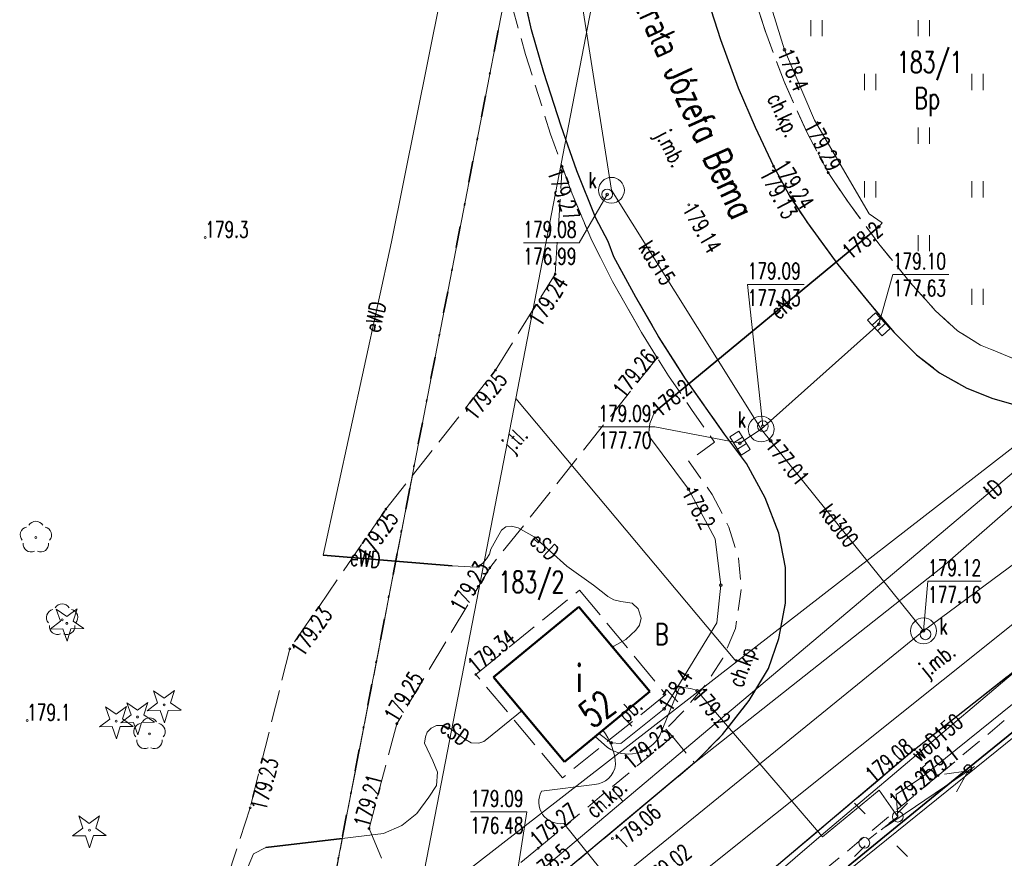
# Model space of a CAD drawing. Header units: metres. Extents: x 7429064 to 7429988, y 5709479 to 5710302.
# Tile 31 of 38: x 7429823 to 7429869, y 5710154 to 5710193. Entities that reach past the tile are written whole.
import ezdxf
from ezdxf.enums import TextEntityAlignment as Align

# ---------------------------------------------------------------- set-up
doc = ezdxf.new("R2010")
doc.units = ezdxf.units.M
doc.header["$MEASUREMENT"] = 0
for name, pattern in [('1', [0]), ('12', [3, 1, -1, 0, -1]), ('3_14', [1, -1]), ('3_KTCR02', [1.5, 1, -0.5]), ('3_KTJZ01', [2, 1.5, -0.5]), ('3_KTKR01', [0]), ('3_KTPL01', [2, 1.5, -0.5]), ('3_PTTU', [1.5, 1, -0.5]), ('4_KTJZ01', [2, 1.5, -0.5]), ('5_EGBB01', [0]), ('7_1', [0]), ('7_SUBP02_05', [0]), ('7_SUOP03_03', [0]), ('7_SUOP03_13', [0]), ('7_SUPE_01', [0]), ('7_SUPK_01', [0]), ('7_SUPT_01', [0]), ('7_SUPW_01', [0]), ('7_SUSM03_02', [0]), ('8_1', [0]), ('8_SUOP03_03', [0]), ('8_SUOP03_13', [0]), ('8_SUPE_01', [0])]:
    doc.linetypes.add(name, pattern=pattern)
doc.layers.get('0').update_dxf_attribs({"color": 250, "linetype": 'CONTINUOUS', "lineweight": 100})
for name, color, linetype, lineweight in [('DZIALKA_L_0', 96, '1', 18), ('DZIALKA_T_0', 96, 'CONTINUOUS', 18), ('EADTD_T_0', 7, 'CONTINUOUS', 25), ('EGBB_E_T_0', 7, 'CONTINUOUS', 25), ('EGBB_L_1', 7, '5_EGBB01', 50), ('GMINA_L_0', 7, '12', 35), ('KTCR_E_T_1', 7, 'CONTINUOUS', 15), ('KTCR_L_1', 7, '3_KTCR02', 18), ('KTJZ_E_T_0', 7, 'CONTINUOUS', 15), ('KTJZ_L_0', 7, '3_KTJZ01', 18), ('KTJZ_L_0_a', 7, '4_KTJZ01', 18), ('KTKR_L_0', 7, '3_KTKR01', 25), ('KTOK_L_4', 7, 'CONTINUOUS', 35), ('KTPL_E_T_0', 7, 'CONTINUOUS', 15), ('KTPL_L_0', 7, '3_KTPL01', 18), ('KTUL_E_T_0', 7, 'CONTINUOUS', 25), ('OBOP_T_0_a', 96, 'CONTINUOUS', 18), ('OBOP_T_1_a', 96, 'CONTINUOUS', 18), ('PTTU_L_2', 7, '3_PTTU', 18), ('RTPW_T_0_a', 7, 'CONTINUOUS', 15), ('RTPW_T_1', 7, 'CONTINUOUS', 15), ('RTPW_T_1_a', 7, 'CONTINUOUS', 15), ('SUBK_L_0', 34, '7_SUBP02_05', 18), ('SUOE_L_1', 1, '7_SUOP03_13', 35), ('SUOE_L_1_a', 1, '8_SUOP03_13', 35), ('SUPE_E_T_1_a', 1, 'CONTINUOUS', 15), ('SUPE_E_T_2', 1, 'CONTINUOUS', 15), ('SUPE_E_T_3', 1, 'CONTINUOUS', 15), ('SUPE_L_1_a', 1, '8_SUPE_01', 18), ('SUPE_L_2', 1, '7_SUPE_01', 18), ('SUPE_L_2_a', 1, '8_SUPE_01', 18), ('SUPE_L_3', 1, '7_SUPE_01', 18), ('SUPK_E_T_0', 34, 'CONTINUOUS', 15), ('SUPK_L_0', 34, '7_SUPK_01', 18), ('SUPK_L_4', 34, '7_SUPK_01', 18), ('SUPT_E_T_0', 30, 'CONTINUOUS', 15), ('SUPT_L_0', 30, '7_SUPT_01', 18), ('SUPW_E_T_0', 5, 'CONTINUOUS', 15), ('SUPW_L_0', 5, '7_SUPW_01', 18), ('SUSM_L_4', 7, 'CONTINUOUS', 18), ('SUSM_T_0', 7, 'CONTINUOUS', 18), ('SUTE_T_0', 1, 'CONTINUOUS', 18), ('SUTK_T_0', 7, 'CONTINUOUS', 18), ('SUTT_T_0', 30, 'CONTINUOUS', 18), ('SUUK_E_T_3', 7, 'CONTINUOUS', 15), ('SUUK_T_0', 7, 'CONTINUOUS', 18), ('SUUK_T_4', 7, 'CONTINUOUS', 18), ('UZYTKI_T_0', 96, 'CONTINUOUS', 18)]:
    doc.layers.add(name, color=color, linetype=linetype, lineweight=lineweight)
doc.styles.get("Standard").update_dxf_attribs({"font": 'Simplex.SHX', "width": 0.75})

# ---------------------------------------------------------------- blocks, each defined once
blk = doc.blocks.new('3_PTTU04')
at = {"linetype": 'Continuous'}
for p, q in [((-0.2625, -0.375), (-0.2625, 0.375)), ((0.2625, -0.375), (0.2625, 0.375))]:
    blk.add_line(p, q, dxfattribs=at)
blk = doc.blocks.new('3_RTPW02')
at = {"linetype": 'Continuous'}
blk.add_circle((0, 0), 0.045, dxfattribs=at)
blk = doc.blocks.new('4_OBOP01_01')
at = {"linetype": 'Continuous'}
for p, q in [((-0.3012, 0.09375), (-0.4937, 0.6621)), ((-0.4937, 0.6621), (-0.0039, 0.31545)), ((-0.0039, 0.31545), (0.4771, 0.67415)), ((0.4771, 0.67415), (0.2988, 0.1012)), ((-0.78225, -0.26495), (-0.3012, 0.09375)), ((0.2988, 0.1012), (0.7886, -0.24545)), ((-0.18225, -0.2575), (-0.78225, -0.26495)), ((0.01025, -0.82585), (-0.18225, -0.2575)), ((0.1886, -0.2529), (0.01025, -0.82585)), ((0.7886, -0.24545), (0.1886, -0.2529))]:
    blk.add_line(p, q, dxfattribs=at)
blk.add_circle((0, 0), 0.045, dxfattribs=at)
blk = doc.blocks.new('4_OBOP02_01')
at = {"linetype": 'Continuous'}
blk.add_circle((0, 0), 0.045, dxfattribs=at)
for centre, start, end in [((-0.357, 0.116), 102.1445, 221.86), ((0, 0.375), 30.1401, 149.8599), ((0.357, 0.116), 318.14, 77.8555), ((-0.22, -0.303), 174.1482, 293.8542), ((0.22, -0.303), 246.1458, 5.8518)]:
    blk.add_arc(centre, 0.375, start, end, dxfattribs=at)
blk = doc.blocks.new('4_RTPW02')
at = {"linetype": 'Continuous'}
blk.add_circle((0, 0), 0.045, dxfattribs=at)
blk = doc.blocks.new('4_RTPW01')
at = {"linetype": 'Continuous'}
blk.add_circle((0, 0), 0.045, dxfattribs=at)
blk = doc.blocks.new('7_SUSM01_01')
at = {"linetype": 'Continuous'}
for p, q in [((-0.742, 0.742), (-1.237, 1.237)), ((0.742, 0.742), (1.237, 1.237)), ((-0.742, -0.742), (-1.237, -1.237)), ((0.742, -0.742), (1.237, -1.237))]:
    blk.add_line(p, q, dxfattribs=at)
blk = doc.blocks.new('7_SUPS01_03')
at = {"linetype": 'Continuous'}
blk.add_circle((0, 0), 0.0625, dxfattribs=at)
blk = doc.blocks.new('7_SUPS01_05')
at = {"linetype": 'Continuous'}
blk.add_circle((0, 0), 0.0625, dxfattribs=at)
blk = doc.blocks.new('7_SUUS05')
at = {"linetype": 'Continuous'}
for p, q in [((-0.5, -0.25), (-0.5, 0.25)), ((-0.5, 0.25), (0.5, 0.25)), ((-0.175, 0.25), (-0.175, -0.25)), ((0.175, 0.25), (0.175, -0.25)), ((0.5, 0.25), (0.5, -0.25)), ((0.5, -0.25), (-0.5, -0.25))]:
    blk.add_line(p, q, dxfattribs=at)
blk = doc.blocks.new('7_SUUS22_01')
at = {"linetype": 'Continuous'}
blk.add_circle((0, 0), 0.25, dxfattribs=at)

msp = doc.modelspace()

# ---------------------------------------------------------------- linework, layer by layer
at = {"layer": 'DZIALKA_L_0', "linetype": '1'}
for p, q in [((7429854.703, 5710241.03), (7429836.9, 5710148.93)), ((7429846.14, 5710175.38), (7429851.51, 5710203.13)), ((7429875.74, 5710178.12), (7429856.42, 5710163.13)), ((7429841.54, 5710151.59), (7429846.14, 5710175.38)), ((7429846.14, 5710175.38), (7429856.42, 5710163.13)), ((7429841.54, 5710151.59), (7429856.42, 5710163.13)), ((7429838.22, 5710134.56), (7429872.74, 5710162.37))]:
    msp.add_line(p, q, dxfattribs=at)
at = {"layer": 'EGBB_L_1'}
for p, q in [((7429845.11, 5710162.42), (7429849.08, 5710165.69)), ((7429849.08, 5710165.69), (7429852.38, 5710161.75)), ((7429848.41, 5710158.48), (7429845.11, 5710162.42)), ((7429852.38, 5710161.75), (7429848.41, 5710158.48))]:
    msp.add_line(p, q, dxfattribs=at)
at = {"layer": 'GMINA_L_0', "linetype": '12'}
msp.add_line((7429836.9, 5710148.93), (7429860.884, 5710273.006), dxfattribs=at)
at = {"layer": 'KTCR_L_1', "linetype": '3_KTCR02'}
for p, q in [((7429857.782, 5710192.427), (7429856.989, 5710194.836)), ((7429846.881, 5710192.555), (7429846.449, 5710194.405)), ((7429855.08, 5710193.934), (7429855.682, 5710192.104)), ((7429845.99, 5710193.594), (7429846.602, 5710191.395)), ((7429847.443, 5710190.566), (7429846.881, 5710192.555)), ((7429858.634, 5710190.137), (7429857.782, 5710192.427)), ((7429855.682, 5710192.104), (7429856.505, 5710189.845)), ((7429846.602, 5710191.395), (7429847.766, 5710187.696)), ((7429848.256, 5710188.066), (7429847.443, 5710190.566)), ((7429859.697, 5710187.788), (7429858.634, 5710190.137)), ((7429856.505, 5710189.845), (7429857.297, 5710188.016)), ((7429847.766, 5710187.696), (7429848.769, 5710184.917)), ((7429848.988, 5710185.987), (7429848.256, 5710188.066)), ((7429857.297, 5710188.016), (7429858.138, 5710186.207)), ((7429860.689, 5710185.899), (7429859.697, 5710187.788)), ((7429849.87, 5710183.788), (7429848.988, 5710185.987)), ((7429858.138, 5710186.207), (7429858.87, 5710184.847)), ((7429861.6, 5710184.55), (7429860.689, 5710185.899)), ((7429848.769, 5710184.917), (7429849.631, 5710182.857)), ((7429858.87, 5710184.847), (7429859.721, 5710183.558)), ((7429863.053, 5710182.581), (7429861.6, 5710184.55)), ((7429850.442, 5710182.698), (7429849.87, 5710183.788)), ((7429859.721, 5710183.558), (7429861.143, 5710181.629)), ((7429849.631, 5710182.857), (7429850.644, 5710180.828)), ((7429850.702, 5710181.978), (7429850.442, 5710182.698)), ((7429864.515, 5710180.793), (7429863.053, 5710182.581)), ((7429851.734, 5710180.099), (7429850.702, 5710181.978)), ((7429861.143, 5710181.629), (7429862.656, 5710179.761)), ((7429850.644, 5710180.828), (7429851.996, 5710178.459)), ((7429865.676, 5710179.484), (7429864.515, 5710180.793)), ((7429852.796, 5710178.28), (7429851.734, 5710180.099)), ((7429862.656, 5710179.761), (7429863.757, 5710178.452)), ((7429866.707, 5710178.535), (7429865.676, 5710179.484)), ((7429867.788, 5710177.866), (7429866.707, 5710178.535)), ((7429851.996, 5710178.459), (7429853.258, 5710176.441)), ((7429854.048, 5710176.301), (7429852.796, 5710178.28)), ((7429863.757, 5710178.452), (7429864.808, 5710177.423)), ((7429869.219, 5710177.287), (7429867.788, 5710177.866)), ((7429864.808, 5710177.423), (7429865.879, 5710176.584)), ((7429853.258, 5710176.441), (7429854.33, 5710174.872)), ((7429855.861, 5710173.723), (7429854.048, 5710176.301)), ((7429865.879, 5710176.584), (7429867.15, 5710175.875)), ((7429867.15, 5710175.875), (7429868.351, 5710175.386)), ((7429868.351, 5710175.386), (7429869.501, 5710175.058)), ((7429854.33, 5710174.872), (7429855.402, 5710173.353)), ((7429856.883, 5710172.354), (7429855.861, 5710173.723)), ((7429855.402, 5710173.353), (7429854.182, 5710172.481)), ((7429854.182, 5710172.481), (7429855.294, 5710170.922)), ((7429857.755, 5710170.755), (7429856.883, 5710172.354)), ((7429855.294, 5710170.922), (7429856.066, 5710169.403)), ((7429858.386, 5710169.115), (7429857.755, 5710170.755)), ((7429856.066, 5710169.403), (7429856.517, 5710167.953)), ((7429858.698, 5710167.526), (7429858.386, 5710169.115)), ((7429856.517, 5710167.953), (7429856.639, 5710166.503)), ((7429858.7, 5710165.855), (7429858.698, 5710167.526)), ((7429856.639, 5710166.503), (7429856.371, 5710164.683)), ((7429858.391, 5710164.215), (7429858.7, 5710165.855)), ((7429864.71, 5710159.04), (7429873.621, 5710166.061)), ((7429865.81, 5710157.84), (7429874.45, 5710164.99)), ((7429856.371, 5710164.683), (7429855.792, 5710163.292)), ((7429857.913, 5710162.814), (7429858.391, 5710164.215)), ((7429855.792, 5710163.292), (7429854.924, 5710162.001)), ((7429857.004, 5710161.323), (7429857.913, 5710162.814)), ((7429854.924, 5710162.001), (7429853.955, 5710160.83)), ((7429855.776, 5710159.742), (7429857.004, 5710161.323)), ((7429853.955, 5710160.83), (7429853.125, 5710159.999)), ((7429853.125, 5710159.999), (7429853.44, 5710159.65)), ((7429854.467, 5710158.42), (7429855.776, 5710159.742)), ((7429847.19, 5710154.45), (7429853.44, 5710159.65)), ((7429853.44, 5710159.65), (7429854.467, 5710158.42)), ((7429853.44, 5710159.65), (7429854.467, 5710158.42)), ((7429851.66, 5710148.03), (7429864.71, 5710159.04)), ((7429854.467, 5710158.42), (7429848.23, 5710153.21)), ((7429865.81, 5710157.84), (7429853.08, 5710147.24)), ((7429842.9, 5710150.94), (7429847.19, 5710154.45))]:
    msp.add_line(p, q, dxfattribs=at)
at = {"layer": 'KTJZ_L_0', "linetype": '3_KTJZ01'}
for p, q in [((7429846.449, 5710194.405), (7429846.881, 5710192.555)), ((7429855.682, 5710192.104), (7429855.08, 5710193.934)), ((7429846.881, 5710192.555), (7429847.443, 5710190.566)), ((7429856.505, 5710189.845), (7429855.682, 5710192.104)), ((7429847.443, 5710190.566), (7429848.256, 5710188.066)), ((7429857.297, 5710188.016), (7429856.505, 5710189.845)), ((7429848.256, 5710188.066), (7429848.988, 5710185.987)), ((7429858.138, 5710186.207), (7429857.297, 5710188.016)), ((7429847.98, 5710181.17), (7429848.31, 5710186.188)), ((7429848.988, 5710185.987), (7429849.87, 5710183.788)), ((7429858.87, 5710184.847), (7429858.138, 5710186.207)), ((7429859.721, 5710183.558), (7429858.87, 5710184.847)), ((7429849.87, 5710183.788), (7429850.442, 5710182.698)), ((7429861.143, 5710181.629), (7429859.721, 5710183.558)), ((7429850.442, 5710182.698), (7429850.702, 5710181.978)), ((7429850.702, 5710181.978), (7429851.734, 5710180.099)), ((7429862.656, 5710179.761), (7429861.143, 5710181.629)), ((7429845.2, 5710176.71), (7429847.98, 5710181.17)), ((7429851.734, 5710180.099), (7429852.796, 5710178.28)), ((7429863.757, 5710178.452), (7429862.656, 5710179.761)), ((7429852.796, 5710178.28), (7429854.048, 5710176.301)), ((7429864.808, 5710177.423), (7429863.757, 5710178.452)), ((7429852.729, 5710177.287), (7429844.93, 5710167.5)), ((7429865.879, 5710176.584), (7429864.808, 5710177.423)), ((7429841.322, 5710171.79), (7429845.2, 5710176.71)), ((7429854.048, 5710176.301), (7429855.861, 5710173.723)), ((7429867.15, 5710175.875), (7429865.879, 5710176.584)), ((7429868.351, 5710175.386), (7429867.15, 5710175.875)), ((7429869.501, 5710175.058), (7429868.351, 5710175.386)), ((7429855.861, 5710173.723), (7429856.883, 5710172.354)), ((7429856.883, 5710172.354), (7429857.755, 5710170.755)), ((7429836.45, 5710146.5), (7429841.322, 5710171.79)), ((7429857.755, 5710170.755), (7429858.386, 5710169.115)), ((7429858.386, 5710169.115), (7429858.698, 5710167.526)), ((7429858.698, 5710167.526), (7429858.7, 5710165.855)), ((7429844.93, 5710167.5), (7429840.61, 5710160.25)), ((7429858.7, 5710165.855), (7429858.391, 5710164.215)), ((7429864.71, 5710159.04), (7429873.621, 5710166.061)), ((7429858.391, 5710164.215), (7429857.913, 5710162.814)), ((7429857.913, 5710162.814), (7429857.004, 5710161.323)), ((7429857.004, 5710161.323), (7429855.776, 5710159.742)), ((7429840.61, 5710160.25), (7429839.31, 5710155.37)), ((7429855.776, 5710159.742), (7429854.467, 5710158.42)), ((7429864.71, 5710159.04), (7429851.66, 5710148.03)), ((7429854.467, 5710158.42), (7429848.23, 5710153.21)), ((7429839.31, 5710155.37), (7429840.69, 5710152.14))]:
    msp.add_line(p, q, dxfattribs=at)
at = {"layer": 'KTJZ_L_0', "linetype": '3_14'}
for p, q in [((7429848.31, 5710186.188), (7429848.769, 5710184.917)), ((7429848.769, 5710184.917), (7429849.631, 5710182.857)), ((7429849.631, 5710182.857), (7429850.644, 5710180.828)), ((7429850.644, 5710180.828), (7429851.996, 5710178.459)), ((7429851.996, 5710178.459), (7429852.729, 5710177.287)), ((7429866.019, 5710167.553), (7429875.231, 5710175.594)), ((7429854.467, 5710158.42), (7429866.019, 5710167.553))]:
    msp.add_line(p, q, dxfattribs=at)
at = {"layer": 'KTJZ_L_0_a', "linetype": '4_KTJZ01'}
for p, q in [((7429841.329, 5710171.799), (7429836.45, 5710146.5)), ((7429840.1, 5710170.24), (7429841.329, 5710171.799)), ((7429840.1, 5710170.24), (7429835.62, 5710163.73)), ((7429835.62, 5710163.73), (7429833.78, 5710156.33)), ((7429833.78, 5710156.33), (7429831.19, 5710148.48))]:
    msp.add_line(p, q, dxfattribs=at)
at = {"layer": 'KTKR_L_0', "linetype": '3_KTKR01'}
for p, q in [((7429846.881, 5710192.555), (7429846.449, 5710194.405)), ((7429855.08, 5710193.934), (7429855.682, 5710192.104)), ((7429847.443, 5710190.566), (7429846.881, 5710192.555)), ((7429855.682, 5710192.104), (7429856.505, 5710189.845)), ((7429848.256, 5710188.066), (7429847.443, 5710190.566)), ((7429856.505, 5710189.845), (7429857.297, 5710188.016)), ((7429848.988, 5710185.987), (7429848.256, 5710188.066)), ((7429857.297, 5710188.016), (7429858.138, 5710186.207)), ((7429849.87, 5710183.788), (7429848.988, 5710185.987)), ((7429858.138, 5710186.207), (7429858.87, 5710184.847)), ((7429858.87, 5710184.847), (7429859.721, 5710183.558)), ((7429850.442, 5710182.698), (7429849.87, 5710183.788)), ((7429859.721, 5710183.558), (7429861.143, 5710181.629)), ((7429850.702, 5710181.978), (7429850.442, 5710182.698)), ((7429851.734, 5710180.099), (7429850.702, 5710181.978)), ((7429861.143, 5710181.629), (7429862.656, 5710179.761)), ((7429852.796, 5710178.28), (7429851.734, 5710180.099)), ((7429862.656, 5710179.761), (7429863.757, 5710178.452)), ((7429854.048, 5710176.301), (7429852.796, 5710178.28)), ((7429863.757, 5710178.452), (7429864.808, 5710177.423)), ((7429864.808, 5710177.423), (7429865.879, 5710176.584)), ((7429855.861, 5710173.723), (7429854.048, 5710176.301)), ((7429865.879, 5710176.584), (7429867.15, 5710175.875)), ((7429867.15, 5710175.875), (7429868.351, 5710175.386)), ((7429868.351, 5710175.386), (7429869.501, 5710175.058)), ((7429856.883, 5710172.354), (7429855.861, 5710173.723)), ((7429857.755, 5710170.755), (7429856.883, 5710172.354)), ((7429858.386, 5710169.115), (7429857.755, 5710170.755)), ((7429858.698, 5710167.526), (7429858.386, 5710169.115)), ((7429858.7, 5710165.855), (7429858.698, 5710167.526)), ((7429858.391, 5710164.215), (7429858.7, 5710165.855)), ((7429864.71, 5710159.04), (7429873.621, 5710166.061)), ((7429857.913, 5710162.814), (7429858.391, 5710164.215)), ((7429857.004, 5710161.323), (7429857.913, 5710162.814)), ((7429855.776, 5710159.742), (7429857.004, 5710161.323)), ((7429854.467, 5710158.42), (7429855.776, 5710159.742)), ((7429864.71, 5710159.04), (7429851.66, 5710148.03)), ((7429854.467, 5710158.42), (7429848.23, 5710153.21))]:
    msp.add_line(p, q, dxfattribs=at)
at = {"layer": 'KTOK_L_4'}
for p, q in [((7429872.78, 5710162.7), (7429867.198, 5710158.156)), ((7429867.198, 5710158.156), (7429861.616, 5710153.612))]:
    msp.add_line(p, q, dxfattribs=at)
msp.add_circle((7429867.198, 5710158.156), 0.17, dxfattribs=at)
at = {"layer": 'KTPL_L_0', "linetype": '3_KTPL01'}
for p, q in [((7429844.29, 5710162.54), (7429849.11, 5710166.47)), ((7429849.11, 5710166.47), (7429853.13, 5710161.61)), ((7429845.11, 5710162.42), (7429849.08, 5710165.69)), ((7429849.08, 5710165.69), (7429852.38, 5710161.75)), ((7429848.32, 5710157.73), (7429844.29, 5710162.54)), ((7429848.41, 5710158.48), (7429845.11, 5710162.42)), ((7429853.13, 5710161.61), (7429848.32, 5710157.73)), ((7429852.38, 5710161.75), (7429848.41, 5710158.48))]:
    msp.add_line(p, q, dxfattribs=at)
at = {"layer": 'PTTU_L_2', "linetype": '3_PTTU'}
for p, q in [((7429856.989, 5710194.836), (7429857.782, 5710192.427)), ((7429857.782, 5710192.427), (7429858.634, 5710190.137)), ((7429858.634, 5710190.137), (7429859.697, 5710187.788)), ((7429859.697, 5710187.788), (7429860.689, 5710185.899)), ((7429860.689, 5710185.899), (7429861.6, 5710184.55)), ((7429861.6, 5710184.55), (7429863.053, 5710182.581)), ((7429863.053, 5710182.581), (7429864.515, 5710180.793)), ((7429864.515, 5710180.793), (7429865.676, 5710179.484)), ((7429865.676, 5710179.484), (7429866.707, 5710178.535)), ((7429866.707, 5710178.535), (7429867.788, 5710177.866)), ((7429867.788, 5710177.866), (7429869.219, 5710177.287))]:
    msp.add_line(p, q, dxfattribs=at)
at = {"layer": 'SUBK_L_0', "linetype": '7_SUBP02_05'}
for centre in [(7429850.599, 5710185.079), (7429857.571, 5710173.965), (7429865.13, 5710164.57)]:
    msp.add_circle(centre, 0.6, dxfattribs=at)
at = {"layer": 'SUOE_L_1', "linetype": '7_SUOP03_03'}
for p, q in [((7429852.61, 5710174.75), (7429863.05, 5710183.38)), ((7429843.18, 5710167.59), (7429840.547, 5710167.809))]:
    msp.add_line(p, q, dxfattribs=at)
at = {"layer": 'SUOE_L_1', "linetype": '7_1'}
for p, q in [((7429852.61, 5710174.75), (7429863.05, 5710183.38)), ((7429843.18, 5710167.59), (7429840.547, 5710167.809))]:
    msp.add_line(p, q, dxfattribs=at)
at = {"layer": 'SUOE_L_1_a', "linetype": '8_SUOP03_03'}
for p, q in [((7429837.18, 5710168.09), (7429840.547, 5710167.809)), ((7429834.5, 5710154.48), (7429838.054, 5710154.902))]:
    msp.add_line(p, q, dxfattribs=at)
at = {"layer": 'SUOE_L_1_a', "linetype": '8_1'}
for p, q in [((7429837.18, 5710168.09), (7429840.547, 5710167.809)), ((7429834.5, 5710154.48), (7429838.054, 5710154.902))]:
    msp.add_line(p, q, dxfattribs=at)
at = {"layer": 'SUPE_L_1_a', "linetype": '8_SUPE_01'}
for p, q in [((7429843.201, 5710196.842), (7429840.355, 5710182.686)), ((7429840.355, 5710182.686), (7429837.18, 5710168.09)), ((7429837.18, 5710168.09), (7429840.547, 5710167.809))]:
    msp.add_line(p, q, dxfattribs=at)
at = {"layer": 'SUPE_L_2', "linetype": '7_SUPE_01'}
for p, q in [((7429845.684, 5710169.405), (7429845.473, 5710169.261)), ((7429845.952, 5710169.446), (7429845.684, 5710169.405)), ((7429846.26, 5710169.36), (7429845.952, 5710169.446)), ((7429846.26, 5710169.36), (7429847, 5710168.95)), ((7429844.99, 5710168.38), (7429845.29, 5710168.93)), ((7429845.473, 5710169.261), (7429845.29, 5710168.93)), ((7429847, 5710168.95), (7429848.52, 5710167.58)), ((7429844.918, 5710168.14), (7429844.788, 5710167.919)), ((7429844.99, 5710168.38), (7429844.918, 5710168.14)), ((7429840.547, 5710167.809), (7429843.18, 5710167.59)), ((7429843.18, 5710167.59), (7429844.3, 5710167.54)), ((7429844.588, 5710167.713), (7429844.3, 5710167.54)), ((7429844.788, 5710167.919), (7429844.588, 5710167.713)), ((7429848.52, 5710167.58), (7429849.77, 5710166.69)), ((7429849.77, 5710166.69), (7429850.26, 5710166.31)), ((7429850.427, 5710166.168), (7429850.26, 5710166.31)), ((7429850.705, 5710166.015), (7429850.427, 5710166.168)), ((7429851.04, 5710165.94), (7429850.705, 5710166.015)), ((7429851.57, 5710165.86), (7429851.04, 5710165.94)), ((7429851.84, 5710165.599), (7429851.57, 5710165.86)), ((7429851.975, 5710165.155), (7429851.84, 5710165.599)), ((7429851.73, 5710164.6), (7429851.905, 5710164.838)), ((7429851.905, 5710164.838), (7429851.975, 5710165.155)), ((7429851.276, 5710164.17), (7429851.73, 5710164.6)), ((7429850.652, 5710163.814), (7429850.71, 5710163.85)), ((7429850.71, 5710163.85), (7429851.276, 5710164.17)), ((7429844.8, 5710159.53), (7429846.442, 5710160.858)), ((7429841.934, 5710159.643), (7429842.025, 5710159.856)), ((7429842.025, 5710159.856), (7429842.204, 5710160.047)), ((7429842.204, 5710160.047), (7429842.455, 5710160.16)), ((7429842.455, 5710160.16), (7429842.746, 5710160.168)), ((7429842.746, 5710160.168), (7429843.04, 5710160.06)), ((7429843.04, 5710160.06), (7429843.81, 5710159.51)), ((7429841.9, 5710159.35), (7429841.934, 5710159.643)), ((7429842.28, 5710158.52), (7429841.9, 5710159.35)), ((7429843.81, 5710159.51), (7429844.072, 5710159.363)), ((7429844.072, 5710159.363), (7429844.425, 5710159.336)), ((7429844.425, 5710159.336), (7429844.663, 5710159.42)), ((7429844.663, 5710159.42), (7429844.8, 5710159.53)), ((7429842.498, 5710157.987), (7429842.28, 5710158.52)), ((7429842.449, 5710157.367), (7429842.498, 5710157.987)), ((7429842.09, 5710156.83), (7429842.449, 5710157.367)), ((7429841.541, 5710156.072), (7429842.09, 5710156.83)), ((7429840.846, 5710155.51), (7429841.541, 5710156.072)), ((7429839.98, 5710155.13), (7429840.846, 5710155.51)), ((7429838.054, 5710154.902), (7429839.98, 5710155.13))]:
    msp.add_line(p, q, dxfattribs=at)
at = {"layer": 'SUPE_L_2_a', "linetype": '8_SUPE_01'}
for p, q in [((7429834.5, 5710154.48), (7429838.054, 5710154.902)), ((7429833.933, 5710154.191), (7429834.5, 5710154.48)), ((7429833.68, 5710153.6), (7429833.933, 5710154.191))]:
    msp.add_line(p, q, dxfattribs=at)
at = {"layer": 'SUPE_L_3', "linetype": '7_SUPE_01'}
for p, q in [((7429858.66, 5710191.62), (7429857.2, 5710196.31)), ((7429860.06, 5710188.34), (7429858.66, 5710191.62)), ((7429862.6, 5710183.98), (7429860.06, 5710188.34)), ((7429863.2, 5710183.56), (7429862.6, 5710183.98)), ((7429863.05, 5710183.38), (7429863.2, 5710183.56)), ((7429852.61, 5710174.75), (7429863.05, 5710183.38)), ((7429852.39, 5710174.22), (7429852.61, 5710174.75)), ((7429852.33, 5710173.67), (7429852.39, 5710174.22)), ((7429854.18, 5710171.17), (7429852.33, 5710173.67)), ((7429855.43, 5710168.85), (7429854.18, 5710171.17)), ((7429855.69, 5710166.7), (7429855.43, 5710168.85)), ((7429855.51, 5710164.94), (7429855.69, 5710166.7)), ((7429853.05, 5710160.94), (7429855.51, 5710164.94)), ((7429865.029, 5710157.751), (7429871.274, 5710162.778)), ((7429853.744, 5710161.91), (7429852.846, 5710159.699)), ((7429860.431, 5710154.986), (7429854.594, 5710161.781)), ((7429851.03, 5710159.32), (7429853.05, 5710160.94)), ((7429850.013, 5710159.8), (7429850.58, 5710159.36)), ((7429850.416, 5710159.136), (7429849.836, 5710159.654)), ((7429850.58, 5710159.36), (7429851.03, 5710159.32)), ((7429863.358, 5710155.449), (7429867.501, 5710158.249)), ((7429866.102, 5710157.907), (7429867.211, 5710158.053)), ((7429866.662, 5710157.079), (7429867.211, 5710158.053)), ((7429863.849, 5710156.95), (7429865.029, 5710157.751)), ((7429847.348, 5710157.103), (7429849.808, 5710157.425)), ((7429863.069, 5710157.159), (7429860.431, 5710154.986)), ((7429863.931, 5710155.92), (7429863.069, 5710157.159)), ((7429863.931, 5710155.92), (7429863.849, 5710156.95)), ((7429853.867, 5710148.829), (7429848.38, 5710155.604)), ((7429863.151, 5710155.309), (7429863.931, 5710155.92))]:
    msp.add_line(p, q, dxfattribs=at)
for centre, radius, start, end in [((7429853.96, 5710160.475), 1.451, 64.1333, 98.5959), ((7429847.977, 5710158.219), 2.813, 2.5905, 37.9655), ((7429851.375, 5710160.523), 1.686, 235.3297, 330.7456), ((7429849.763, 5710158.454), 1.029, 272.484, 354.0191), ((7429848.223, 5710156.6), 1.009, 150.1177, 278.9539)]:
    msp.add_arc(centre, radius, start, end, dxfattribs=at)
at = {"layer": 'SUPK_L_0', "linetype": '7_SUPK_01'}
for p, q in [((7429850.599, 5710185.079), (7429847.587, 5710204.194)), ((7429857.571, 5710173.965), (7429850.599, 5710185.079)), ((7429857.571, 5710173.965), (7429863.046, 5710178.841)), ((7429856.582, 5710173.304), (7429857.571, 5710173.965)), ((7429865.13, 5710164.57), (7429857.571, 5710173.965)), ((7429865.13, 5710164.57), (7429871.99, 5710169.66)), ((7429865.13, 5710164.57), (7429847.34, 5710150.12))]:
    msp.add_line(p, q, dxfattribs=at)
at = {"layer": 'SUPK_L_0', "linetype": '7_1'}
for p, q in [((7429850.599, 5710185.079), (7429847.587, 5710204.194)), ((7429857.571, 5710173.965), (7429850.599, 5710185.079)), ((7429857.571, 5710173.965), (7429863.046, 5710178.841)), ((7429856.582, 5710173.304), (7429857.571, 5710173.965)), ((7429865.13, 5710164.57), (7429857.571, 5710173.965)), ((7429865.13, 5710164.57), (7429871.99, 5710169.66)), ((7429847.34, 5710150.12), (7429865.13, 5710164.57))]:
    msp.add_line(p, q, dxfattribs=at)
at = {"layer": 'SUPK_L_4', "linetype": '7_SUPK_01'}
msp.add_line((7429846.35, 5710146.57), (7429882.78, 5710175.67), dxfattribs=at)
at = {"layer": 'SUPK_L_4', "linetype": '7_1'}
msp.add_line((7429846.35, 5710146.57), (7429882.78, 5710175.67), dxfattribs=at)
at = {"layer": 'SUPT_L_0', "linetype": '7_SUPT_01'}
msp.add_line((7429846.61, 5710152.83), (7429874.83, 5710176.61), dxfattribs=at)
at = {"layer": 'SUPW_L_0', "linetype": '7_SUPW_01'}
for p, q in [((7429860.36, 5710155.04), (7429871.79, 5710164.72)), ((7429845.65, 5710142.43), (7429860.36, 5710155.04))]:
    msp.add_line(p, q, dxfattribs=at)
at = {"layer": 'SUPW_L_0', "linetype": '7_1'}
for p, q in [((7429871.79, 5710164.72), (7429860.36, 5710155.04)), ((7429860.36, 5710155.04), (7429845.65, 5710142.43))]:
    msp.add_line(p, q, dxfattribs=at)
at = {"layer": 'SUSM_L_4', "linetype": '7_SUSM03_02'}
for p, q in [((7429863.537, 5710155.612), (7429863.931, 5710155.92)), ((7429862.568, 5710154.853), (7429862.962, 5710155.161))]:
    msp.add_line(p, q, dxfattribs=at)
for centre in [(7429863.931, 5710155.92), (7429862.372, 5710154.698)]:
    msp.add_circle(centre, 0.25, dxfattribs=at)
at = {"layer": 'SUTK_T_0', "linetype": 'Continuous'}
for p, q in [((7429850.399, 5710184.888), (7429849.101, 5710182.63)), ((7429846.496, 5710182.63), (7429849.101, 5710182.63)), ((7429863.046, 5710178.841), (7429863.698, 5710181.151)), ((7429863.698, 5710181.151), (7429866.304, 5710181.151)), ((7429857.651, 5710174.095), (7429856.939, 5710180.697)), ((7429856.939, 5710180.697), (7429859.572, 5710180.697)), ((7429849.989, 5710174.063), (7429852.622, 5710174.063)), ((7429856.582, 5710173.304), (7429852.622, 5710174.063)), ((7429865.13, 5710164.57), (7429865.337, 5710166.882)), ((7429865.337, 5710166.882), (7429867.806, 5710166.882)), ((7429844.033, 5710156.139), (7429846.666, 5710156.139)), ((7429845.83, 5710150.9), (7429846.666, 5710156.139))]:
    msp.add_line(p, q, dxfattribs=at)

# ---------------------------------------------------------------- block references
at = {"layer": 'OBOP_T_0_a'}
for p in [(7429825.24, 5710164.92), (7429829.77, 5710161.12), (7429828.53, 5710160.56), (7429827.54, 5710160.37), (7429826.29, 5710155.29)]:
    msp.add_blockref('4_OBOP01_01', p, dxfattribs=at)
at = {"layer": 'OBOP_T_1_a'}
for p in [(7429823.8, 5710168.92), (7429825.02, 5710165.08), (7429829.09, 5710159.77)]:
    msp.add_blockref('4_OBOP02_01', p, dxfattribs=at)
at = {"layer": 'PTTU_L_2'}
for p in [(7429860.145, 5710192.621), (7429865.145, 5710192.621), (7429862.645, 5710190.121), (7429867.645, 5710190.121), (7429865.145, 5710187.621), (7429862.645, 5710185.121), (7429867.645, 5710185.121), (7429865.145, 5710182.621), (7429867.645, 5710180.121)]:
    msp.add_blockref('3_PTTU04', p, dxfattribs=at)
at = {"layer": 'RTPW_T_0_a'}
for p in [(7429831.68, 5710182.88), (7429823.39, 5710160.4)]:
    msp.add_blockref('4_RTPW01', p, dxfattribs=at)
at = {"layer": 'RTPW_T_1'}
for p in [(7429848.31, 5710186.188), (7429858.138, 5710186.207), (7429860.689, 5710185.899), (7429854.2, 5710184.402), (7429847.98, 5710181.17), (7429852.729, 5710177.287), (7429845.2, 5710176.71), (7429844.93, 5710167.5), (7429844.29, 5710162.54), (7429840.61, 5710160.25), (7429853.44, 5710159.65), (7429864.71, 5710159.04), (7429865.81, 5710157.84), (7429839.31, 5710155.37), (7429850.64, 5710154.9), (7429847.19, 5710154.45)]:
    msp.add_blockref('3_RTPW02', p, dxfattribs=at)
at = {"layer": 'RTPW_T_1_a'}
for p in [(7429840.1, 5710170.24), (7429835.62, 5710163.73), (7429833.78, 5710156.33)]:
    msp.add_blockref('4_RTPW02', p, dxfattribs=at)
at = {"layer": 'SUSM_T_0'}
msp.add_blockref('7_SUSM01_01', (7429863.151, 5710155.309), dxfattribs=at)
at = {"layer": 'SUTE_T_0'}
for p in [(7429858.66, 5710191.62), (7429863.05, 5710183.38), (7429852.61, 5710174.75), (7429854.18, 5710171.17), (7429855.69, 5710166.7), (7429854.594, 5710161.781), (7429853.05, 5710160.94), (7429850.58, 5710159.36), (7429851.976, 5710158.948), (7429865.029, 5710157.751)]:
    msp.add_blockref('7_SUPS01_03', p, dxfattribs=at)
at = {"layer": 'SUTK_T_0'}
for p in [(7429850.399, 5710184.888), (7429863.046, 5710178.841), (7429857.651, 5710174.095), (7429858.012, 5710173.417), (7429856.582, 5710173.304), (7429865.13, 5710164.57)]:
    msp.add_blockref('7_SUPS01_05', p, dxfattribs=at)
at = {"layer": 'SUUK_T_0'}
for p, rotation in [((7429863.046, 5710178.841), 312.8580001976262), ((7429856.582, 5710173.304), 302.0237765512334)]:
    msp.add_blockref('7_SUUS05', p, dxfattribs=dict(at, rotation=rotation))
at = {"layer": 'SUUK_T_4'}
for p in [(7429850.399, 5710184.888), (7429857.651, 5710174.095), (7429865.22, 5710164.41)]:
    msp.add_blockref('7_SUUS22_01', p, dxfattribs=at)

# ---------------------------------------------------------------- texts
at = {"layer": 'DZIALKA_T_0', "width": 0.7}
for s, p in [('183/1', (7429863.888, 5710191.545)), ('183/2', (7429845.343, 5710167.348))]:
    msp.add_text(s, height=1, dxfattribs=at).set_placement(p, align=Align.TOP_LEFT)
at = {"layer": 'EADTD_T_0', "width": 0.7}
msp.add_text('52', height=1.25, rotation=36.9314, dxfattribs=at).set_placement((7429850.307, 5710160.441), align=Align.CENTER)
at = {"layer": 'EGBB_E_T_0', "width": 0.7}
msp.add_text('i', height=1.25, dxfattribs=at).set_placement((7429849.088, 5710162.394), align=Align.MIDDLE)
at = {"layer": 'KTCR_E_T_1', "width": 0.7}
for rotation, p in [(295.0836, (7429858.508, 5710188.533)), (70.1735, (7429856.815, 5710162.952)), (41.5761, (7429850.438, 5710156.69))]:
    msp.add_text('ch.kp.', height=0.75, rotation=rotation, dxfattribs=at).set_placement(p, align=Align.MIDDLE)
at = {"layer": 'KTJZ_E_T_0', "width": 0.7}
for s, rotation, p in [('j.mb.', 297.0665, (7429853.277, 5710186.993)), ('j.tl.', 46.3119, (7429846.175, 5710173.412)), ('j.mb.', 38.4679, (7429865.821, 5710163.129))]:
    msp.add_text(s, height=0.75, rotation=rotation, dxfattribs=at).set_placement(p, align=Align.MIDDLE)
at = {"layer": 'KTPL_E_T_0', "width": 0.7}
msp.add_text('pb.', height=0.75, rotation=43.394, dxfattribs=at).set_placement((7429851.537, 5710160.811), align=Align.MIDDLE)
at = {"layer": 'KTUL_E_T_0', "width": 0.7}
msp.add_text('Generała Józefa Bema', height=1.25, rotation=294.5438, dxfattribs=at).set_placement((7429854.03, 5710189.918), align=Align.MIDDLE)
at = {"layer": 'RTPW_T_0_a', "width": 0.7}
for s, p in [('179.3', (7429831.68, 5710182.88)), ('179.1', (7429823.39, 5710160.4))]:
    msp.add_text(s, height=0.75, dxfattribs=at).set_placement(p)
at = {"layer": 'RTPW_T_1', "width": 0.7}
for s, rotation, p in [('179.29', 297.23, (7429860.689, 5710185.899)), ('179.26', 51.4478, (7429852.729, 5710177.287)), ('179.23', 59.9332, (7429844.93, 5710167.5)), ('179.23', 39.7605, (7429853.44, 5710159.65)), ('179.08', 39.94, (7429864.71, 5710159.04)), ('179.25', 39.91, (7429865.81, 5710157.84))]:
    msp.add_text(s, height=0.75, rotation=rotation, dxfattribs=at).set_placement(p, align=Align.RIGHT)
for s, rotation, p in [('179.24', 301.6239, (7429858.138, 5710186.207)), ('179.34', 39.1922, (7429844.29, 5710162.54)), ('179.25', 59.2109, (7429840.61, 5710160.25)), ('179.21', 75.0832, (7429839.31, 5710155.37)), ('179.27', 39.7605, (7429847.19, 5710154.45))]:
    msp.add_text(s, height=0.75, rotation=rotation, dxfattribs=at).set_placement(p)
for s, rotation, p in [('179.27', 289.844, (7429848.31, 5710186.188)), ('179.13', 297.8153, (7429858.138, 5710186.207)), ('179.06', 42.6087, (7429850.64, 5710154.9))]:
    msp.add_text(s, height=0.75, rotation=rotation, dxfattribs=at).set_placement(p, align=Align.TOP_LEFT)
for s, rotation, p in [('179.14', 299.877, (7429854.2, 5710184.402)), ('179.02', 39.3647, (7429852.24, 5710152.84))]:
    msp.add_text(s, height=0.75, rotation=rotation, dxfattribs=at).set_placement(p, align=Align.MIDDLE_LEFT)
for s, rotation, p in [('179.24', 58.0639, (7429847.98, 5710181.17)), ('179.25', 51.7529, (7429845.2, 5710176.71))]:
    msp.add_text(s, height=0.75, rotation=rotation, dxfattribs=at).set_placement(p, align=Align.TOP_RIGHT)
at = {"layer": 'RTPW_T_1_a', "width": 0.7}
msp.add_text('179.25', height=0.75, rotation=55.4653, dxfattribs=at).set_placement((7429840.1, 5710170.24), align=Align.TOP_RIGHT)
for rotation, p in [(55.4653, (7429835.62, 5710163.73)), (76.0367, (7429833.78, 5710156.33))]:
    msp.add_text('179.23', height=0.75, rotation=rotation, dxfattribs=at).set_placement(p, align=Align.TOP_LEFT)
at = {"layer": 'SUPE_E_T_1_a', "width": 0.7}
for rotation, p in [(77.7283, (7429839.593, 5710179.182)), (355.2364, (7429839.142, 5710167.927))]:
    msp.add_text('eWD', height=0.75, rotation=rotation, dxfattribs=at).set_placement(p, align=Align.MIDDLE)
at = {"layer": 'SUPE_E_T_2', "width": 0.7}
for rotation, p in [(317.9712, (7429847.481, 5710168.517)), (324.4623, (7429843.306, 5710159.87))]:
    msp.add_text('eSD', height=0.75, rotation=rotation, dxfattribs=at).set_placement(p, align=Align.MIDDLE)
at = {"layer": 'SUPE_E_T_3', "width": 0.7}
msp.add_text('eN', height=0.75, rotation=39.5781, dxfattribs=at).set_placement((7429858.487, 5710179.608), align=Align.MIDDLE)
at = {"layer": 'SUPK_E_T_0', "width": 0.7}
for s, rotation, p in [('kd315', 302.1021, (7429852.717, 5710181.703)), ('kd300', 307.3758, (7429861.189, 5710169.468))]:
    msp.add_text(s, height=0.75, rotation=rotation, dxfattribs=at).set_placement(p, align=Align.MIDDLE)
at = {"layer": 'SUPT_E_T_0', "width": 0.7}
msp.add_text('tD', height=0.75, rotation=40.1196, dxfattribs=at).set_placement((7429868.365, 5710171.162), align=Align.MIDDLE)
at = {"layer": 'SUPW_E_T_0', "width": 0.7}
msp.add_text('woD150', height=0.75, rotation=40.2611, dxfattribs=at).set_placement((7429865.746, 5710159.601), align=Align.MIDDLE)
at = {"layer": 'SUTE_T_0', "width": 0.7}
for s, rotation, p in [('178.4', 293.1142, (7429858.66, 5710191.62)), ('178.2', 39.5781, (7429852.61, 5710174.75)), ('178.2', 298.3155, (7429854.18, 5710171.17)), ('178.4', 58.4085, (7429853.05, 5710160.94)), ('179.2', 310.668, (7429854.594, 5710161.781)), ('179.1', 37.4551, (7429865.029, 5710157.751))]:
    msp.add_text(s, height=0.75, rotation=rotation, dxfattribs=at).set_placement(p, align=Align.MIDDLE_LEFT)
msp.add_text('178.2', height=0.75, rotation=39.6029, dxfattribs=at).set_placement((7429863.05, 5710183.38), align=Align.MIDDLE_RIGHT)
at = {"layer": 'SUTK_T_0', "width": 0.7}
for s, p in [('179.08', (7429846.496, 5710183.63)), ('176.99', (7429846.496, 5710182.38)), ('179.10', (7429863.698, 5710182.151)), ('179.09', (7429856.939, 5710181.697)), ('177.63', (7429863.698, 5710180.901)), ('177.03', (7429856.939, 5710180.447)), ('179.09', (7429849.989, 5710175.063)), ('177.70', (7429849.989, 5710173.813)), ('179.12', (7429865.337, 5710167.882)), ('177.16', (7429865.337, 5710166.632)), ('179.09', (7429844.033, 5710157.139)), ('176.48', (7429844.033, 5710155.889))]:
    msp.add_text(s, height=0.75, dxfattribs=at).set_placement(p, align=Align.TOP_LEFT)
msp.add_text('177.01', height=0.75, rotation=308.8188, dxfattribs=at).set_placement((7429858.012, 5710173.417), align=Align.MIDDLE_LEFT)
at = {"layer": 'SUTT_T_0', "width": 0.7}
msp.add_text('178.5', height=0.75, rotation=40.12, dxfattribs=at).set_placement((7429846.959, 5710153.124), align=Align.MIDDLE_LEFT)
at = {"layer": 'SUUK_E_T_3', "width": 0.7}
for p in [(7429849.531, 5710185.174), (7429856.482, 5710174.029), (7429865.87, 5710164.407)]:
    msp.add_text('k', height=0.75, dxfattribs=at).set_placement(p)
at = {"layer": 'UZYTKI_T_0', "width": 0.7}
for s, p in [('Bp', (7429864.699, 5710189.867)), ('B', (7429852.623, 5710164.913))]:
    msp.add_text(s, height=1, dxfattribs=at).set_placement(p, align=Align.TOP_LEFT)

doc.saveas('drawing.dxf')
